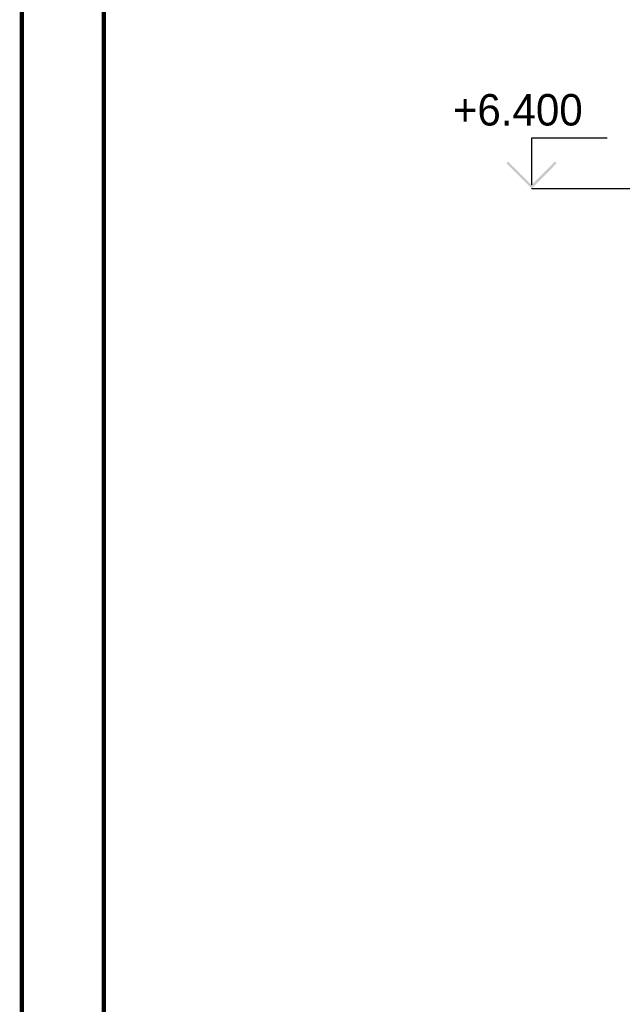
# Paper-space layout 'Layout1' of a CAD drawing. Extents: x -2 to 1033, y -36 to 596.
# Tile 72 of 256: x 0 to 48, y 440 to 518. Entities that reach past the tile are written whole.
import ezdxf
from ezdxf.enums import TextEntityAlignment as Align

# ---------------------------------------------------------------- set-up
doc = ezdxf.new("R2010")
doc.units = 0
doc.layers.get('DEFPOINTS').update_dxf_attribs({"color": 132, "linetype": 'CONTINUOUS'})
doc.layers.add('RAMECEK_HP', color=251, linetype='CONTINUOUS')
doc.layers.add('SS_KOTY-VYSKOVA', color=140, linetype='CONTINUOUS', lineweight=25)
doc.styles.add('ROMANS', font='romans.shx', dxfattribs={"width": 0.8})

# ---------------------------------------------------------------- blocks, each defined once
blk = doc.blocks.new('*U6')
at = {"layer": 'RAMECEK_HP', "lineweight": 35, "const_width": 0.35}
for points in [[(0, 594), (0, 0), (841, 0), (841, 594)], [(6.5, 587.5), (6.5, 6.5), (834.5, 6.5), (834.5, 587.5)]]:
    blk.add_lwpolyline(points, close=True, dxfattribs=at)
at = {"layer": 'DEFPOINTS', "style": 'ROMANS', "width": 0.8}
blk.add_attdef('TISK', text='', height=10, dxfattribs=at).set_placement((841, -33), align=Align.RIGHT)

psp = doc.layouts.get("Layout1")

# ---------------------------------------------------------------- hatches: boundary and pattern name
at = {"layer": 'SS_KOTY-VYSKOVA'}
psp.add_hatch(color=256, dxfattribs=at).paths.add_polyline_path([(38.6245, 506.5265), (38.483, 506.385), (40.483, 504.385), (42.483, 506.385), (42.3416, 506.5265), (40.483, 504.6679)])

# ---------------------------------------------------------------- linework, layer by layer
for p, q in [((46.483, 508.385), (40.483, 508.385)), ((40.483, 508.385), (40.483, 504.6679)), ((40.483, 504.385), (51, 504.385))]:
    psp.add_line(p, q, dxfattribs=at)

# ---------------------------------------------------------------- block references
at = {"layer": 'RAMECEK_HP'}
psp.add_blockref('*U6', (0, 0), dxfattribs=at)

# ---------------------------------------------------------------- texts
at = {"layer": 'SS_KOTY-VYSKOVA'}
psp.add_text('+6.400', height=2.5, dxfattribs=at).set_placement((34.2328, 509.385))

doc.saveas('drawing.dxf')
